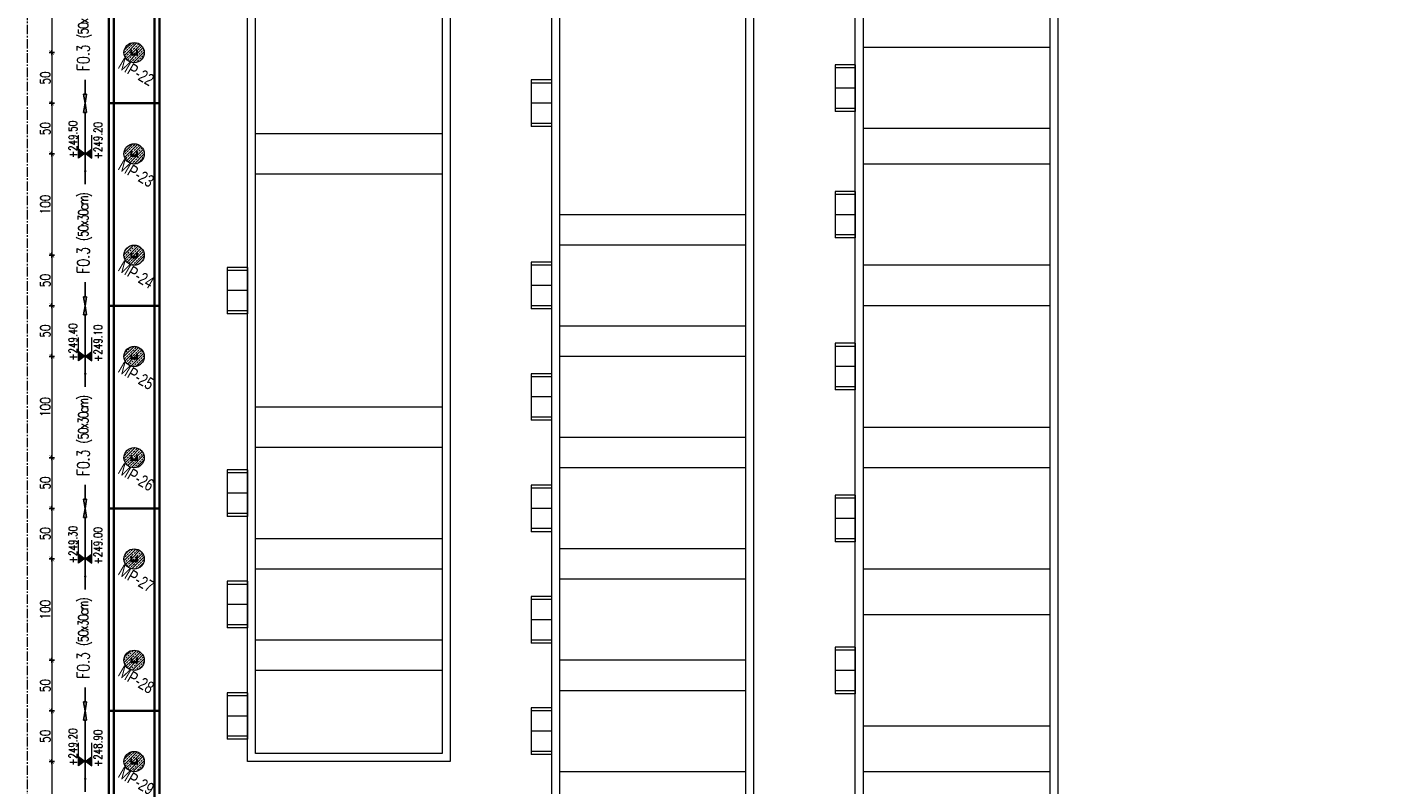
# Model space of a CAD drawing. Header units: millimetres. Extents: x -8 to 14965326, y -810 to 11054951.
# Tile 9 of 72: x 7503717 to 7505072, y 5555699 to 5556447. Entities that reach past the tile are written whole.
import ezdxf

# ---------------------------------------------------------------- set-up
doc = ezdxf.new("R2010")
doc.units = ezdxf.units.MM
doc.header["$LTSCALE"] = 0.5
doc.header["$MEASUREMENT"] = 0
doc.linetypes.add('CENTER2', pattern=[1.125, 0.75, -0.125, 0.125, -0.125])
doc.linetypes.add('HIDDEN', pattern=[9.525, 6.35, -3.175])
doc.layers.get('0').update_dxf_attribs({"linetype": 'CONTINUOUS', "lineweight": 13})
doc.layers.get('Defpoints').update_dxf_attribs({"linetype": 'CONTINUOUS'})
for name, color, linetype, lineweight in [('_K_pozycje', 1, 'CONTINUOUS', 5), ('JG numery', 171, 'HIDDEN', 20), ('K_Fundamenty - przekrój', 40, 'CONTINUOUS', 35), ('K_Kreskowanie', 253, 'CONTINUOUS', 5), ('K_Opis', 7, 'CONTINUOUS', 9), ('K_Ściany - przekrój', 7, 'CONTINUOUS', 35), ('tkd_obszary_wykazu', 14, 'CENTER2', 9), ('tkd_stal_przekrój', 80, 'CONTINUOUS', 30), ('tkd_wym', 1, 'CONTINUOUS', 5)]:
    doc.layers.add(name, color=color, linetype=linetype, lineweight=lineweight)
doc.styles.add('___K_OPIS_ROMAND', font='romand.shx', dxfattribs={"width": 0.75})
doc.styles.add('___K_OPIS_SIMPLEX', font='simplex.shx', dxfattribs={"width": 0.75})
doc.styles.add('Arial', font='arial.ttf')
doc.styles.add('tkd_txt0', font='simplex.shx', dxfattribs={"width": 0.75})
doc.dimstyles.new('opisy_wieńce', dxfattribs={"dimscale": 0.6, "dimtxt": 20, "dimasz": 25, "dimexe": 10, "dimexo": 50, "dimgap": 10, "dimtad": 0, "dimdec": 1, "dimrnd": 0.05, "dimzin": 9, "dimdsep": 46, "dimtxsty": '___K_OPIS_ROMAND', "dimblk1": 'CLOSEDBLANK', "dimblk2": 'CLOSEDBLANK', "dimsah": 1, "dimcen": 0, "dimdle": 10, "dimse1": 1, "dimse2": 1, "dimclrd": 1, "dimclre": 256, "dimclrt": 50, "dimazin": 2, "dimtm": 1e-09, "dimtfac": 1, "dimtdec": 1, "dimtmove": 2, "dimatfit": 3, "dimfxl": 1, "dimtolj": 1, "dimtzin": 0, "dimarcsym": 0})
doc.dimstyles.new('tkd_1-50cm[cm]', dxfattribs={"dimtxt": 10, "dimasz": 2.5, "dimexe": 0, "dimexo": 10, "dimgap": 1.5, "dimtad": 1, "dimdec": 1, "dimrnd": 0.5, "dimdsep": 46, "dimtxsty": 'tkd_txt0', "dimblk": 'tkd_dim_arrow', "dimcen": 0, "dimclrd": 1, "dimclre": 256, "dimclrt": 7, "dimaunit": 1, "dimadec": 0, "dimazin": 0, "dimtfac": 0.009091, "dimtdec": 1, "dimtix": 1, "dimtmove": 1, "dimatfit": 3, "dimldrblk": 'DOTSMALL', "dimfxl": 1, "dimfxlon": 1, "dimtvp": 0.02, "dimtolj": 1, "dimtzin": 9, "dimlwd": -1, "dimarcsym": 0})

# ---------------------------------------------------------------- blocks, each defined once
blk = doc.blocks.new('A$Cdc6a9087')
for p, q in [((-23, -20), (-23, 0)), ((-23, 0), (23, 0)), ((23, -20), (23, 0)), ((-23, -20), (23, -20))]:
    blk.add_line(p, q)
at = {"lineweight": 13}
for p, q in [((-20, -20), (-20, 0)), ((0, -20), (0, 0)), ((20, -20), (20, 0))]:
    blk.add_line(p, q, dxfattribs=at)
blk = doc.blocks.new('pal')
at = {"layer": 'K_Kreskowanie'}
h = blk.add_hatch(dxfattribs=at)
h.set_pattern_fill('ANSI33', color=256, scale=15)
edge = h.paths.add_edge_path()
edge.add_arc((9474.9, -17485.8), 10, 0, 360)
h.paths.add_polyline_path([(9477.6, -17483.8), (9477.9, -17483.8), (9477.9, -17487.8), (9471.9, -17487.8), (9471.9, -17483.8), (9472.2, -17483.8), (9472.2, -17487.5), (9477.6, -17487.5)], flags=16)
at = {"layer": 'K_Opis'}
blk.add_circle((9474.9, -17485.8), 10, dxfattribs=at)
at = {"layer": 'tkd_stal_przekrój'}
blk.add_lwpolyline([(9471.9, -17483.8), (9471.9, -17487.8), (9477.9, -17487.8), (9477.9, -17483.8), (9477.6, -17483.8), (9477.6, -17487.5), (9472.2, -17487.5), (9472.2, -17483.8)], close=True, dxfattribs=at)
blk = doc.blocks.new('tkd_dim_arrow')
for p, q in [((-1, 0), (1, 0)), ((0, -1), (0, 1))]:
    blk.add_line(p, q)
at = {"const_width": 0.2}
blk.add_lwpolyline([(-0.9, -0.9), (0.9, 0.9)], dxfattribs=at)
blk = doc.blocks.new('*D112')
at = {"layer": 'Defpoints', "color": 0, "transparency": 16777216}
for p in [(7503822.1, 5556522.1), (7503740.9, 5556422.1), (7503822.1, 5556422.1)]:
    blk.add_point(p, dxfattribs=at)
at = {"layer": 'tkd_wym', "lineweight": -2, "transparency": 16777216}
for p, q in [((7503741.9, 5556522.1), (7503740.9, 5556522.1)), ((7503741.9, 5556422.1), (7503740.9, 5556422.1))]:
    blk.add_line(p, q, dxfattribs=at)
at = {"layer": 'tkd_wym', "color": 1, "transparency": 16777216}
blk.add_line((7503740.9, 5556519.6), (7503740.9, 5556424.6), dxfattribs=at)
at = {"layer": 'tkd_wym', "color": 1, "transparency": 16777216, "xscale": 2.5, "yscale": 2.5, "zscale": 2.5}
for p, rotation in [((7503740.9, 5556522.1), 90), ((7503740.9, 5556422.1), 270)]:
    blk.add_blockref('tkd_dim_arrow', p, dxfattribs=dict(at, rotation=rotation))
at = {"layer": 'tkd_wym', "color": 7, "transparency": 16777216, "insert": (7503734.4, 5556472.1), "char_height": 10, "attachment_point": 5, "rotation": 90, "style": 'tkd_txt0'}
blk.add_mtext('\\A1;100', dxfattribs=at)
blk = doc.blocks.new('_DotSmall')
blk = doc.blocks.new('*D113')
at = {"layer": 'Defpoints', "color": 0, "transparency": 16777216}
for p in [(7503822.1, 5556422.1), (7503740.9, 5556372.1), (7503802.1, 5556372.1)]:
    blk.add_point(p, dxfattribs=at)
at = {"layer": 'tkd_wym', "lineweight": -2, "transparency": 16777216}
for p, q in [((7503741.9, 5556422.1), (7503740.9, 5556422.1)), ((7503741.9, 5556372.1), (7503740.9, 5556372.1))]:
    blk.add_line(p, q, dxfattribs=at)
at = {"layer": 'tkd_wym', "color": 1, "transparency": 16777216}
blk.add_line((7503740.9, 5556419.6), (7503740.9, 5556374.6), dxfattribs=at)
at = {"layer": 'tkd_wym', "color": 1, "transparency": 16777216, "xscale": 2.5, "yscale": 2.5, "zscale": 2.5}
for p, rotation in [((7503740.9, 5556422.1), 90), ((7503740.9, 5556372.1), 270)]:
    blk.add_blockref('tkd_dim_arrow', p, dxfattribs=dict(at, rotation=rotation))
at = {"layer": 'tkd_wym', "color": 7, "transparency": 16777216, "insert": (7503734.4, 5556397.1), "char_height": 10, "attachment_point": 5, "rotation": 90, "style": 'tkd_txt0'}
blk.add_mtext('\\A1;50', dxfattribs=at)
blk = doc.blocks.new('*D114')
at = {"layer": 'Defpoints', "color": 0, "transparency": 16777216}
for p in [(7503802.1, 5556372.1), (7503740.9, 5556322.1), (7503822.1, 5556322.1)]:
    blk.add_point(p, dxfattribs=at)
at = {"layer": 'tkd_wym', "lineweight": -2, "transparency": 16777216}
for p, q in [((7503741.9, 5556372.1), (7503740.9, 5556372.1)), ((7503741.9, 5556322.1), (7503740.9, 5556322.1))]:
    blk.add_line(p, q, dxfattribs=at)
at = {"layer": 'tkd_wym', "color": 1, "transparency": 16777216}
blk.add_line((7503740.9, 5556369.6), (7503740.9, 5556324.6), dxfattribs=at)
at = {"layer": 'tkd_wym', "color": 1, "transparency": 16777216, "xscale": 2.5, "yscale": 2.5, "zscale": 2.5}
for p, rotation in [((7503740.9, 5556372.1), 90), ((7503740.9, 5556322.1), 270)]:
    blk.add_blockref('tkd_dim_arrow', p, dxfattribs=dict(at, rotation=rotation))
at = {"layer": 'tkd_wym', "color": 7, "transparency": 16777216, "insert": (7503734.4, 5556347.1), "char_height": 10, "attachment_point": 5, "rotation": 90, "style": 'tkd_txt0'}
blk.add_mtext('\\A1;50', dxfattribs=at)
blk = doc.blocks.new('*D115')
at = {"layer": 'Defpoints', "color": 0, "transparency": 16777216}
for p in [(7503822.1, 5556322.1), (7503740.9, 5556222.1), (7503822.1, 5556222.1)]:
    blk.add_point(p, dxfattribs=at)
at = {"layer": 'tkd_wym', "lineweight": -2, "transparency": 16777216}
for p, q in [((7503741.9, 5556322.1), (7503740.9, 5556322.1)), ((7503741.9, 5556222.1), (7503740.9, 5556222.1))]:
    blk.add_line(p, q, dxfattribs=at)
at = {"layer": 'tkd_wym', "color": 1, "transparency": 16777216}
blk.add_line((7503740.9, 5556319.6), (7503740.9, 5556224.6), dxfattribs=at)
at = {"layer": 'tkd_wym', "color": 1, "transparency": 16777216, "xscale": 2.5, "yscale": 2.5, "zscale": 2.5}
for p, rotation in [((7503740.9, 5556322.1), 90), ((7503740.9, 5556222.1), 270)]:
    blk.add_blockref('tkd_dim_arrow', p, dxfattribs=dict(at, rotation=rotation))
at = {"layer": 'tkd_wym', "color": 7, "transparency": 16777216, "insert": (7503734.4, 5556272.1), "char_height": 10, "attachment_point": 5, "rotation": 90, "style": 'tkd_txt0'}
blk.add_mtext('\\A1;100', dxfattribs=at)
blk = doc.blocks.new('*D116')
at = {"layer": 'Defpoints', "color": 0, "transparency": 16777216}
for p in [(7503822.1, 5556222.1), (7503740.9, 5556172.1), (7503802.1, 5556172.1)]:
    blk.add_point(p, dxfattribs=at)
at = {"layer": 'tkd_wym', "lineweight": -2, "transparency": 16777216}
for p, q in [((7503741.9, 5556222.1), (7503740.9, 5556222.1)), ((7503741.9, 5556172.1), (7503740.9, 5556172.1))]:
    blk.add_line(p, q, dxfattribs=at)
at = {"layer": 'tkd_wym', "color": 1, "transparency": 16777216}
blk.add_line((7503740.9, 5556219.6), (7503740.9, 5556174.6), dxfattribs=at)
at = {"layer": 'tkd_wym', "color": 1, "transparency": 16777216, "xscale": 2.5, "yscale": 2.5, "zscale": 2.5}
for p, rotation in [((7503740.9, 5556222.1), 90), ((7503740.9, 5556172.1), 270)]:
    blk.add_blockref('tkd_dim_arrow', p, dxfattribs=dict(at, rotation=rotation))
at = {"layer": 'tkd_wym', "color": 7, "transparency": 16777216, "insert": (7503734.4, 5556197.1), "char_height": 10, "attachment_point": 5, "rotation": 90, "style": 'tkd_txt0'}
blk.add_mtext('\\A1;50', dxfattribs=at)
blk = doc.blocks.new('*D117')
at = {"layer": 'Defpoints', "color": 0, "transparency": 16777216}
for p in [(7503802.1, 5556172.1), (7503740.9, 5556122.1), (7503822.1, 5556122.1)]:
    blk.add_point(p, dxfattribs=at)
at = {"layer": 'tkd_wym', "lineweight": -2, "transparency": 16777216}
for p, q in [((7503741.9, 5556172.1), (7503740.9, 5556172.1)), ((7503741.9, 5556122.1), (7503740.9, 5556122.1))]:
    blk.add_line(p, q, dxfattribs=at)
at = {"layer": 'tkd_wym', "color": 1, "transparency": 16777216}
blk.add_line((7503740.9, 5556169.6), (7503740.9, 5556124.6), dxfattribs=at)
at = {"layer": 'tkd_wym', "color": 1, "transparency": 16777216, "xscale": 2.5, "yscale": 2.5, "zscale": 2.5}
for p, rotation in [((7503740.9, 5556172.1), 90), ((7503740.9, 5556122.1), 270)]:
    blk.add_blockref('tkd_dim_arrow', p, dxfattribs=dict(at, rotation=rotation))
at = {"layer": 'tkd_wym', "color": 7, "transparency": 16777216, "insert": (7503734.4, 5556147.1), "char_height": 10, "attachment_point": 5, "rotation": 90, "style": 'tkd_txt0'}
blk.add_mtext('\\A1;50', dxfattribs=at)
blk = doc.blocks.new('*D118')
at = {"layer": 'Defpoints', "color": 0, "transparency": 16777216}
for p in [(7503822.1, 5556122.1), (7503740.9, 5556022.1), (7503822.1, 5556022.1)]:
    blk.add_point(p, dxfattribs=at)
at = {"layer": 'tkd_wym', "lineweight": -2, "transparency": 16777216}
for p, q in [((7503741.9, 5556122.1), (7503740.9, 5556122.1)), ((7503741.9, 5556022.1), (7503740.9, 5556022.1))]:
    blk.add_line(p, q, dxfattribs=at)
at = {"layer": 'tkd_wym', "color": 1, "transparency": 16777216}
blk.add_line((7503740.9, 5556119.6), (7503740.9, 5556024.6), dxfattribs=at)
at = {"layer": 'tkd_wym', "color": 1, "transparency": 16777216, "xscale": 2.5, "yscale": 2.5, "zscale": 2.5}
for p, rotation in [((7503740.9, 5556122.1), 90), ((7503740.9, 5556022.1), 270)]:
    blk.add_blockref('tkd_dim_arrow', p, dxfattribs=dict(at, rotation=rotation))
at = {"layer": 'tkd_wym', "color": 7, "transparency": 16777216, "insert": (7503734.4, 5556072.1), "char_height": 10, "attachment_point": 5, "rotation": 90, "style": 'tkd_txt0'}
blk.add_mtext('\\A1;100', dxfattribs=at)
blk = doc.blocks.new('*D119')
at = {"layer": 'Defpoints', "color": 0, "transparency": 16777216}
for p in [(7503822.1, 5556022.1), (7503740.9, 5555972.1), (7503802.1, 5555972.1)]:
    blk.add_point(p, dxfattribs=at)
at = {"layer": 'tkd_wym', "lineweight": -2, "transparency": 16777216}
for p, q in [((7503741.9, 5556022.1), (7503740.9, 5556022.1)), ((7503741.9, 5555972.1), (7503740.9, 5555972.1))]:
    blk.add_line(p, q, dxfattribs=at)
at = {"layer": 'tkd_wym', "color": 1, "transparency": 16777216}
blk.add_line((7503740.9, 5556019.6), (7503740.9, 5555974.6), dxfattribs=at)
at = {"layer": 'tkd_wym', "color": 1, "transparency": 16777216, "xscale": 2.5, "yscale": 2.5, "zscale": 2.5}
for p, rotation in [((7503740.9, 5556022.1), 90), ((7503740.9, 5555972.1), 270)]:
    blk.add_blockref('tkd_dim_arrow', p, dxfattribs=dict(at, rotation=rotation))
at = {"layer": 'tkd_wym', "color": 7, "transparency": 16777216, "insert": (7503734.4, 5555997.1), "char_height": 10, "attachment_point": 5, "rotation": 90, "style": 'tkd_txt0'}
blk.add_mtext('\\A1;50', dxfattribs=at)
blk = doc.blocks.new('*D120')
at = {"layer": 'Defpoints', "color": 0, "transparency": 16777216}
for p in [(7503802.1, 5555972.1), (7503740.9, 5555922.1), (7503822.1, 5555922.1)]:
    blk.add_point(p, dxfattribs=at)
at = {"layer": 'tkd_wym', "lineweight": -2, "transparency": 16777216}
for p, q in [((7503741.9, 5555972.1), (7503740.9, 5555972.1)), ((7503741.9, 5555922.1), (7503740.9, 5555922.1))]:
    blk.add_line(p, q, dxfattribs=at)
at = {"layer": 'tkd_wym', "color": 1, "transparency": 16777216}
blk.add_line((7503740.9, 5555969.6), (7503740.9, 5555924.6), dxfattribs=at)
at = {"layer": 'tkd_wym', "color": 1, "transparency": 16777216, "xscale": 2.5, "yscale": 2.5, "zscale": 2.5}
for p, rotation in [((7503740.9, 5555972.1), 90), ((7503740.9, 5555922.1), 270)]:
    blk.add_blockref('tkd_dim_arrow', p, dxfattribs=dict(at, rotation=rotation))
at = {"layer": 'tkd_wym', "color": 7, "transparency": 16777216, "insert": (7503734.4, 5555947.1), "char_height": 10, "attachment_point": 5, "rotation": 90, "style": 'tkd_txt0'}
blk.add_mtext('\\A1;50', dxfattribs=at)
blk = doc.blocks.new('*D129')
at = {"layer": 'Defpoints', "color": 0, "transparency": 16777216}
for p in [(7503822.1, 5555922.1), (7503740.9, 5555822.1), (7503822.1, 5555822.1)]:
    blk.add_point(p, dxfattribs=at)
at = {"layer": 'tkd_wym', "lineweight": -2, "transparency": 16777216}
for p, q in [((7503741.9, 5555922.1), (7503740.9, 5555922.1)), ((7503741.9, 5555822.1), (7503740.9, 5555822.1))]:
    blk.add_line(p, q, dxfattribs=at)
at = {"layer": 'tkd_wym', "color": 1, "transparency": 16777216}
blk.add_line((7503740.9, 5555919.6), (7503740.9, 5555824.6), dxfattribs=at)
at = {"layer": 'tkd_wym', "color": 1, "transparency": 16777216, "xscale": 2.5, "yscale": 2.5, "zscale": 2.5}
for p, rotation in [((7503740.9, 5555922.1), 90), ((7503740.9, 5555822.1), 270)]:
    blk.add_blockref('tkd_dim_arrow', p, dxfattribs=dict(at, rotation=rotation))
at = {"layer": 'tkd_wym', "color": 7, "transparency": 16777216, "insert": (7503734.4, 5555872.1), "char_height": 10, "attachment_point": 5, "rotation": 90, "style": 'tkd_txt0'}
blk.add_mtext('\\A1;100', dxfattribs=at)
blk = doc.blocks.new('*D130')
at = {"layer": 'Defpoints', "color": 0, "transparency": 16777216}
for p in [(7503822.1, 5555822.1), (7503740.9, 5555772.1), (7503802.1, 5555772.1)]:
    blk.add_point(p, dxfattribs=at)
at = {"layer": 'tkd_wym', "lineweight": -2, "transparency": 16777216}
for p, q in [((7503741.9, 5555822.1), (7503740.9, 5555822.1)), ((7503741.9, 5555772.1), (7503740.9, 5555772.1))]:
    blk.add_line(p, q, dxfattribs=at)
at = {"layer": 'tkd_wym', "color": 1, "transparency": 16777216}
blk.add_line((7503740.9, 5555819.6), (7503740.9, 5555774.6), dxfattribs=at)
at = {"layer": 'tkd_wym', "color": 1, "transparency": 16777216, "xscale": 2.5, "yscale": 2.5, "zscale": 2.5}
for p, rotation in [((7503740.9, 5555822.1), 90), ((7503740.9, 5555772.1), 270)]:
    blk.add_blockref('tkd_dim_arrow', p, dxfattribs=dict(at, rotation=rotation))
at = {"layer": 'tkd_wym', "color": 7, "transparency": 16777216, "insert": (7503734.4, 5555797.1), "char_height": 10, "attachment_point": 5, "rotation": 90, "style": 'tkd_txt0'}
blk.add_mtext('\\A1;50', dxfattribs=at)
blk = doc.blocks.new('*D131')
at = {"layer": 'Defpoints', "color": 0, "transparency": 16777216}
for p in [(7503802.1, 5555772.1), (7503740.9, 5555722.1), (7503822.1, 5555722.1)]:
    blk.add_point(p, dxfattribs=at)
at = {"layer": 'tkd_wym', "lineweight": -2, "transparency": 16777216}
for p, q in [((7503741.9, 5555772.1), (7503740.9, 5555772.1)), ((7503741.9, 5555722.1), (7503740.9, 5555722.1))]:
    blk.add_line(p, q, dxfattribs=at)
at = {"layer": 'tkd_wym', "color": 1, "transparency": 16777216}
blk.add_line((7503740.9, 5555769.6), (7503740.9, 5555724.6), dxfattribs=at)
at = {"layer": 'tkd_wym', "color": 1, "transparency": 16777216, "xscale": 2.5, "yscale": 2.5, "zscale": 2.5}
for p, rotation in [((7503740.9, 5555772.1), 90), ((7503740.9, 5555722.1), 270)]:
    blk.add_blockref('tkd_dim_arrow', p, dxfattribs=dict(at, rotation=rotation))
at = {"layer": 'tkd_wym', "color": 7, "transparency": 16777216, "insert": (7503734.4, 5555747.1), "char_height": 10, "attachment_point": 5, "rotation": 90, "style": 'tkd_txt0'}
blk.add_mtext('\\A1;50', dxfattribs=at)
blk = doc.blocks.new('*D132')
at = {"layer": 'Defpoints', "color": 0, "transparency": 16777216}
for p in [(7503822.1, 5555722.1), (7503740.9, 5555622.1), (7503822.1, 5555622.1)]:
    blk.add_point(p, dxfattribs=at)
at = {"layer": 'tkd_wym', "lineweight": -2, "transparency": 16777216}
for p, q in [((7503741.9, 5555722.1), (7503740.9, 5555722.1)), ((7503741.9, 5555622.1), (7503740.9, 5555622.1))]:
    blk.add_line(p, q, dxfattribs=at)
at = {"layer": 'tkd_wym', "color": 1, "transparency": 16777216}
blk.add_line((7503740.9, 5555719.6), (7503740.9, 5555624.6), dxfattribs=at)
at = {"layer": 'tkd_wym', "color": 1, "transparency": 16777216, "xscale": 2.5, "yscale": 2.5, "zscale": 2.5}
for p, rotation in [((7503740.9, 5555722.1), 90), ((7503740.9, 5555622.1), 270)]:
    blk.add_blockref('tkd_dim_arrow', p, dxfattribs=dict(at, rotation=rotation))
at = {"layer": 'tkd_wym', "color": 7, "transparency": 16777216, "insert": (7503734.4, 5555672.1), "char_height": 10, "attachment_point": 5, "rotation": 90, "style": 'tkd_txt0'}
blk.add_mtext('\\A1;100', dxfattribs=at)
blk = doc.blocks.new('_ClosedBlank')
at = {"color": 0, "linetype": 'ByBlock', "lineweight": -2}
for p, q in [((-1, 0.17), (0, 0)), ((-1, 0.17), (-1, -0.17)), ((0, 0), (-1, -0.17))]:
    blk.add_line(p, q, dxfattribs=at)
blk = doc.blocks.new('*D153')
at = {"layer": '_K_pozycje', "color": 1, "lineweight": -2, "transparency": 16777216}
for p, q in [((7503773.7, 5556563.1), (7503773.7, 5556492.1)), ((7503773.7, 5556381.1), (7503773.7, 5556395.3))]:
    blk.add_line(p, q, dxfattribs=at)
at = {"layer": 'Defpoints', "color": 0, "transparency": 16777216}
for p in [(7503797.1, 5556572.1), (7503773.7, 5556372.1), (7503797.1, 5556372.1)]:
    blk.add_point(p, dxfattribs=at)
at = {"layer": '_K_pozycje', "color": 1, "lineweight": -2, "transparency": 16777216, "xscale": 9, "yscale": 9, "zscale": 9}
for p, rotation in [((7503773.7, 5556572.1), 90), ((7503773.7, 5556372.1), 270)]:
    blk.add_blockref('_ClosedBlank', p, dxfattribs=dict(at, rotation=rotation))
at = {"layer": '_K_pozycje', "color": 50, "transparency": 16777216, "insert": (7503773.6, 5556443.7), "char_height": 12, "attachment_point": 5, "rotation": 90, "style": '___K_OPIS_ROMAND'}
blk.add_mtext('\\A1;F0.3 {\\Fsimplex|c238;\\H0.83333x;\\T0.8;\\C242;(50x30cm)}', dxfattribs=at)
blk = doc.blocks.new('*D154')
at = {"layer": '_K_pozycje', "color": 1, "lineweight": -2, "transparency": 16777216}
for p, q in [((7503773.7, 5556363.1), (7503773.7, 5556292.1)), ((7503773.7, 5556181.1), (7503773.7, 5556195.3))]:
    blk.add_line(p, q, dxfattribs=at)
at = {"layer": 'Defpoints', "color": 0, "transparency": 16777216}
for p in [(7503797.1, 5556372.1), (7503773.7, 5556172.1), (7503797.1, 5556172.1)]:
    blk.add_point(p, dxfattribs=at)
at = {"layer": '_K_pozycje', "color": 1, "lineweight": -2, "transparency": 16777216, "xscale": 9, "yscale": 9, "zscale": 9}
for p, rotation in [((7503773.7, 5556372.1), 90), ((7503773.7, 5556172.1), 270)]:
    blk.add_blockref('_ClosedBlank', p, dxfattribs=dict(at, rotation=rotation))
at = {"layer": '_K_pozycje', "color": 50, "transparency": 16777216, "insert": (7503773.6, 5556243.7), "char_height": 12, "attachment_point": 5, "rotation": 90, "style": '___K_OPIS_ROMAND'}
blk.add_mtext('\\A1;F0.3 {\\Fsimplex|c238;\\H0.83333x;\\T0.8;\\C242;(50x30cm)}', dxfattribs=at)
blk = doc.blocks.new('*U39')
at = {"layer": 'K_Opis'}
h = blk.add_hatch(color=1, dxfattribs=at)
edge = h.paths.add_edge_path()
edge.add_arc((0, 0), 0.036, 0, 360, ccw=False)
at = {"layer": 'K_Opis', "color": 1}
blk.add_line((0, -0.511), (0, 0), dxfattribs=at)
at = {"layer": 'K_Opis'}
for points in [[(-0.188, -0.511), (0, -0.511), (-0.188, -0.369), (-0.188, -0.511)], [(0.188, -0.511), (0, -0.511), (0.188, -0.369), (0.188, -0.511)], [(-0.188, -0.511), (-0.188, -1.022)], [(0.188, -0.511), (0.188, -1.022)]]:
    blk.add_lwpolyline(points, dxfattribs=at)
for points in [[(-0.188, -0.369), (-0.188, -0.511), (0, -0.511)], [(0.188, -0.369), (0.188, -0.511), (0, -0.511)], [(-0.188, -0.652), (-0.188, -0.511), (0, -0.511)], [(0.188, -0.652), (0.188, -0.511), (0, -0.511)]]:
    blk.add_solid(points, dxfattribs=at)
at = {"layer": 'K_Opis', "style": '___K_OPIS_SIMPLEX', "width": 0.75, "flags": 8}
for tag, p in [('dół', (0.48, -0.777)), ('góra', (-0.227, -0.923))]:
    blk.add_attdef(tag, p, '', height=0.24, rotation=90, dxfattribs=at)
blk = doc.blocks.new('*D155')
at = {"layer": '_K_pozycje', "color": 1, "lineweight": -2, "transparency": 16777216}
for p, q in [((7503773.7, 5556163.1), (7503773.7, 5556092.1)), ((7503773.7, 5555981.1), (7503773.7, 5555995.3))]:
    blk.add_line(p, q, dxfattribs=at)
at = {"layer": 'Defpoints', "color": 0, "transparency": 16777216}
for p in [(7503797.1, 5556172.1), (7503773.7, 5555972.1), (7503797.1, 5555972.1)]:
    blk.add_point(p, dxfattribs=at)
at = {"layer": '_K_pozycje', "color": 1, "lineweight": -2, "transparency": 16777216, "xscale": 9, "yscale": 9, "zscale": 9}
for p, rotation in [((7503773.7, 5556172.1), 90), ((7503773.7, 5555972.1), 270)]:
    blk.add_blockref('_ClosedBlank', p, dxfattribs=dict(at, rotation=rotation))
at = {"layer": '_K_pozycje', "color": 50, "transparency": 16777216, "insert": (7503773.6, 5556043.7), "char_height": 12, "attachment_point": 5, "rotation": 90, "style": '___K_OPIS_ROMAND'}
blk.add_mtext('\\A1;F0.3 {\\Fsimplex|c238;\\H0.83333x;\\T0.8;\\C242;(50x30cm)}', dxfattribs=at)
blk = doc.blocks.new('*D139')
at = {"layer": '_K_pozycje', "color": 1, "lineweight": -2, "transparency": 16777216}
for p, q in [((7503773.7, 5555963.1), (7503773.7, 5555892.1)), ((7503773.7, 5555781.1), (7503773.7, 5555795.3))]:
    blk.add_line(p, q, dxfattribs=at)
at = {"layer": 'Defpoints', "color": 0, "transparency": 16777216}
for p in [(7503797.1, 5555972.1), (7503773.7, 5555772.1), (7503797.1, 5555772.1)]:
    blk.add_point(p, dxfattribs=at)
at = {"layer": '_K_pozycje', "color": 1, "lineweight": -2, "transparency": 16777216, "xscale": 9, "yscale": 9, "zscale": 9}
for p, rotation in [((7503773.7, 5555972.1), 90), ((7503773.7, 5555772.1), 270)]:
    blk.add_blockref('_ClosedBlank', p, dxfattribs=dict(at, rotation=rotation))
at = {"layer": '_K_pozycje', "color": 50, "transparency": 16777216, "insert": (7503773.6, 5555843.7), "char_height": 12, "attachment_point": 5, "rotation": 90, "style": '___K_OPIS_ROMAND'}
blk.add_mtext('\\A1;F0.3 {\\Fsimplex|c238;\\H0.83333x;\\T0.8;\\C242;(50x30cm)}', dxfattribs=at)
blk = doc.blocks.new('*D140')
at = {"layer": '_K_pozycje', "color": 1, "lineweight": -2, "transparency": 16777216}
for p, q in [((7503773.7, 5555763.1), (7503773.7, 5555692.1)), ((7503773.7, 5555581.1), (7503773.7, 5555595.3))]:
    blk.add_line(p, q, dxfattribs=at)
at = {"layer": 'Defpoints', "color": 0, "transparency": 16777216}
for p in [(7503797.1, 5555772.1), (7503773.7, 5555572.1), (7503797.1, 5555572.1)]:
    blk.add_point(p, dxfattribs=at)
at = {"layer": '_K_pozycje', "color": 1, "lineweight": -2, "transparency": 16777216, "xscale": 9, "yscale": 9, "zscale": 9}
for p, rotation in [((7503773.7, 5555772.1), 90), ((7503773.7, 5555572.1), 270)]:
    blk.add_blockref('_ClosedBlank', p, dxfattribs=dict(at, rotation=rotation))
at = {"layer": '_K_pozycje', "color": 50, "transparency": 16777216, "insert": (7503773.6, 5555643.7), "char_height": 12, "attachment_point": 5, "rotation": 90, "style": '___K_OPIS_ROMAND'}
blk.add_mtext('\\A1;F0.3 {\\Fsimplex|c238;\\H0.83333x;\\T0.8;\\C242;(50x30cm)}', dxfattribs=at)

msp = doc.modelspace()

# ---------------------------------------------------------------- linework, layer by layer
at = {"layer": 'K_Fundamenty - przekrój'}
for p, q in [((7503797.1116, 5555227.6632), (7503797.1116, 5558577.0558)), ((7503847.1116, 5555264.0009), (7503847.1116, 5558517.0557))]:
    msp.add_line(p, q, dxfattribs=at)
at = {"layer": 'K_Fundamenty - przekrój', "linetype": 'Continuous', "ltscale": 2.5}
for p, q in [((7503847.1116, 5556372.0558), (7503797.1116, 5556372.0558)), ((7503847.1116, 5556172.0558), (7503797.1116, 5556172.0558)), ((7503847.1116, 5555972.0558), (7503797.1116, 5555972.0558)), ((7503847.1116, 5555772.0558), (7503797.1116, 5555772.0558))]:
    msp.add_line(p, q, dxfattribs=at)
at = {"layer": 'K_Kreskowanie', "color": 253}
for p, q in [((7504726.1116, 5556427.0558), (7504542.1116, 5556427.0558)), ((7504726.1116, 5556347.0558), (7504542.1116, 5556347.0558)), ((7504126.1116, 5556342.0558), (7503942.1116, 5556342.0558)), ((7504726.1116, 5556312.0558), (7504542.1116, 5556312.0558)), ((7504126.1116, 5556302.0558), (7503942.1116, 5556302.0558)), ((7504426.1116, 5556262.0558), (7504242.1116, 5556262.0558)), ((7504426.1116, 5556232.0558), (7504242.1116, 5556232.0558)), ((7504726.1116, 5556212.0558), (7504542.1116, 5556212.0558)), ((7504726.1116, 5556172.0558), (7504542.1116, 5556172.0558)), ((7504426.1116, 5556152.0558), (7504242.1116, 5556152.0558)), ((7504426.1116, 5556122.0558), (7504242.1116, 5556122.0558)), ((7504126.1116, 5556072.0558), (7503942.1116, 5556072.0558)), ((7504726.1116, 5556052.0558), (7504542.1116, 5556052.0558)), ((7504426.1116, 5556042.0558), (7504242.1116, 5556042.0558)), ((7504126.1116, 5556032.0558), (7503942.1116, 5556032.0558)), ((7504426.1116, 5556012.0558), (7504242.1116, 5556012.0558)), ((7504726.1116, 5556012.0558), (7504542.1116, 5556012.0558)), ((7504126.1116, 5555942.0558), (7503942.1116, 5555942.0558)), ((7504426.1116, 5555932.0558), (7504242.1116, 5555932.0558)), ((7504126.1116, 5555912.0558), (7503942.1116, 5555912.0558)), ((7504426.1116, 5555902.0558), (7504242.1116, 5555902.0558)), ((7504726.1116, 5555912.0558), (7504542.1116, 5555912.0558)), ((7504726.1116, 5555867.0558), (7504542.1116, 5555867.0558)), ((7504126.1116, 5555842.0558), (7503942.1116, 5555842.0558)), ((7504426.1116, 5555822.0558), (7504242.1116, 5555822.0558)), ((7504126.1116, 5555812.0558), (7503942.1116, 5555812.0558)), ((7504426.1116, 5555792.0558), (7504242.1116, 5555792.0558)), ((7504726.1116, 5555757.0558), (7504542.1116, 5555757.0558)), ((7504426.1116, 5555712.0558), (7504242.1116, 5555712.0558)), ((7504726.1116, 5555712.0558), (7504542.1116, 5555712.0558))]:
    msp.add_line(p, q, dxfattribs=at)
at = {"layer": 'K_Kreskowanie', "color": 253, "flags": 128}
for points in [[(7504134.1116, 5557182.0558), (7504134.1116, 5555722.0558), (7503934.1116, 5555722.0558), (7503934.1116, 5557182.0558)], [(7504126.1116, 5557174.0558), (7504126.1116, 5555730.0558), (7503942.1116, 5555730.0558), (7503942.1116, 5557174.0558)], [(7504434.1116, 5555382.0558), (7504434.1116, 5557182.0558), (7504234.1116, 5557182.0558), (7504234.1116, 5555382.0558)], [(7504426.1116, 5555390.0558), (7504426.1116, 5557174.0558), (7504242.1116, 5557174.0558), (7504242.1116, 5555390.0558)], [(7504726.1116, 5557174.0558), (7504726.1116, 5555320.0558), (7504542.1116, 5555320.0558), (7504542.1116, 5557174.0558)]]:
    msp.add_lwpolyline(points, close=True, dxfattribs=at)
msp.add_lwpolyline([(7504734.1116, 5557182.0558), (7504734.1116, 5555312.0558), (7504534.1116, 5555312.0558), (7504534.1116, 5557182.0558), (7504734.1116, 5557182.0558)], dxfattribs=at)
at = {"layer": 'K_Ściany - przekrój', "linetype": 'Continuous', "ltscale": 2.5}
for p, q in [((7503802.1116, 5555231.297), (7503802.1116, 5558572.0558)), ((7503842.1116, 5555260.3671), (7503842.1116, 5558572.0558))]:
    msp.add_line(p, q, dxfattribs=at)
at = {"layer": 'tkd_obszary_wykazu', "ltscale": 25}
msp.add_lwpolyline([(7503716.8376, 5559109.3854), (7506482.0527, 5559109.3854), (7506482.0527, 5554949.5308), (7503716.8376, 5554949.5308)], close=True, dxfattribs=at)

# ---------------------------------------------------------------- block references
ref = msp.add_blockref('*U39', (7503773.8778, 5556304.9282), dxfattribs=dict(xscale=-35, yscale=35, zscale=35, rotation=180.0000074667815))
ref.add_attrib('góra', '+249.50', (7503765.9211, 5556318.0337), dxfattribs={"layer": 'K_Opis', "height": 8.4, "rotation": 90.0000075, "style": '___K_OPIS_SIMPLEX', "width": 0.75, "flags": 8})
ref.add_attrib('dół', '+249.20', (7503790.6604, 5556316.8337), dxfattribs={"layer": 'K_Opis', "height": 8.4, "rotation": 90.0000075, "style": '___K_OPIS_SIMPLEX', "width": 0.75, "flags": 8})
ref = msp.add_blockref('*U39', (7503773.8778, 5556104.9282), dxfattribs=dict(xscale=-35, yscale=35, zscale=35, rotation=180.0000074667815))
ref.add_attrib('góra', '+249.40', (7503765.9211, 5556118.0337), dxfattribs={"layer": 'K_Opis', "height": 8.4, "rotation": 90.0000075, "style": '___K_OPIS_SIMPLEX', "width": 0.75, "flags": 8})
ref.add_attrib('dół', '+249.10', (7503790.6604, 5556116.8337), dxfattribs={"layer": 'K_Opis', "height": 8.4, "rotation": 90.0000075, "style": '___K_OPIS_SIMPLEX', "width": 0.75, "flags": 8})
ref = msp.add_blockref('*U39', (7503773.8778, 5555904.9282), dxfattribs=dict(xscale=-35, yscale=35, zscale=35, rotation=180.0000074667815))
ref.add_attrib('góra', '+249.30', (7503765.9211, 5555918.0337), dxfattribs={"layer": 'K_Opis', "height": 8.4, "rotation": 90.0000075, "style": '___K_OPIS_SIMPLEX', "width": 0.75, "flags": 8})
ref.add_attrib('dół', '+249.00', (7503790.6604, 5555916.8337), dxfattribs={"layer": 'K_Opis', "height": 8.4, "rotation": 90.0000075, "style": '___K_OPIS_SIMPLEX', "width": 0.75, "flags": 8})
ref = msp.add_blockref('*U39', (7503773.8778, 5555704.9282), dxfattribs=dict(xscale=-35, yscale=35, zscale=35, rotation=180.0000074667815))
ref.add_attrib('góra', '+249.20', (7503765.9211, 5555718.0337), dxfattribs={"layer": 'K_Opis', "height": 8.4, "rotation": 90.0000075, "style": '___K_OPIS_SIMPLEX', "width": 0.75, "flags": 8})
ref.add_attrib('dół', '+248.90', (7503790.6604, 5555716.8337), dxfattribs={"layer": 'K_Opis', "height": 8.4, "rotation": 90.0000075, "style": '___K_OPIS_SIMPLEX', "width": 0.75, "flags": 8})
at = {"layer": 'K_Kreskowanie', "color": 8, "xscale": -1, "rotation": 90}
for p in [(7504514.1116, 5556387.0558), (7504214.1116, 5556372.0558), (7504514.1116, 5556262.0558), (7504214.1116, 5556192.0558), (7503914.1116, 5556187.0558), (7504514.1116, 5556112.0558), (7504214.1116, 5556082.0558), (7503914.1116, 5555987.0558), (7504214.1116, 5555972.0558), (7504514.1116, 5555962.0558), (7503914.1116, 5555877.0558), (7504214.1116, 5555862.0558), (7504514.1116, 5555812.0558), (7503914.1116, 5555767.0558), (7504214.1116, 5555752.0558)]:
    msp.add_blockref('A$Cdc6a9087', p, dxfattribs=at)
at = {"layer": 'K_Opis'}
for p in [(7494347.2459, 5573907.8848), (7494347.2459, 5573807.8848), (7494347.2459, 5573707.8848), (7494347.2459, 5573607.8848), (7494347.2459, 5573507.8848), (7494347.2459, 5573407.8848), (7494347.2459, 5573307.8848), (7494347.2459, 5573207.8848)]:
    msp.add_blockref('pal', p, dxfattribs=at)

# ---------------------------------------------------------------- texts
at = {"layer": 'JG numery', "color": 1, "transparency": 33554687, "style": 'Arial', "width": 0.75}
for s, p in [('MP-22', (7503805.2687, 5556407.1414)), ('MP-23', (7503805.2687, 5556307.1414)), ('MP-24', (7503805.2687, 5556207.1414)), ('MP-25', (7503805.2687, 5556107.1414)), ('MP-26', (7503805.2687, 5556007.1414)), ('MP-27', (7503805.2687, 5555907.1414)), ('MP-28', (7503805.2687, 5555807.1414)), ('MP-29', (7503805.2687, 5555707.1414))]:
    msp.add_text(s, height=12, rotation=329.720633, dxfattribs=at).set_placement(p)

# ---------------------------------------------------------------- dimensions: what is measured, and where the dimension line sits
at = {"layer": '_K_pozycje'}
for base, p1, p2, picture, middle in [((7503773.651, 5556372.0558), (7503797.1116, 5556572.0558), (7503797.1116, 5556372.0558), '*D153', (7503773.5591, 5556443.7254)), ((7503773.651, 5556172.0558), (7503797.1116, 5556372.0558), (7503797.1116, 5556172.0558), '*D154', (7503773.5591, 5556243.7254)), ((7503773.651, 5555972.0558), (7503797.1116, 5556172.0558), (7503797.1116, 5555972.0558), '*D155', (7503773.5591, 5556043.7254)), ((7503773.651, 5555772.0558), (7503797.1116, 5555972.0558), (7503797.1116, 5555772.0558), '*D139', (7503773.5591, 5555843.7254)), ((7503773.651, 5555572.0558), (7503797.1116, 5555772.0558), (7503797.1116, 5555572.0558), '*D140', (7503773.5591, 5555643.7254))]:
    dim = msp.add_linear_dim(base=base, p1=p1, p2=p2, angle=270, text='F0.3 {\\Fsimplex|c238;\\H0.83333x;\\T0.8;\\C242;(50x30cm)}', dimstyle='opisy_wieńce', override={"dimasz": 15}, dxfattribs=at)
    dim.commit()
    dim.dimension.update_dxf_attribs({"geometry": picture, "text_midpoint": middle, "dimtype": 161})
at = {"layer": 'tkd_wym'}
for base, p1, p2, picture, middle in [((7503740.9163, 5556422.0558), (7503822.1116, 5556522.0558), (7503822.1116, 5556422.0558), '*D112', (7503734.4163, 5556472.0558)), ((7503740.9163, 5556372.0558), (7503822.1116, 5556422.0558), (7503802.1116, 5556372.0558), '*D113', (7503734.4163, 5556397.0558)), ((7503740.9163, 5556322.0558), (7503802.1116, 5556372.0558), (7503822.1116, 5556322.0558), '*D114', (7503734.4163, 5556347.0558)), ((7503740.9163, 5556222.0558), (7503822.1116, 5556322.0558), (7503822.1116, 5556222.0558), '*D115', (7503734.4163, 5556272.0558)), ((7503740.9163, 5556172.0558), (7503822.1116, 5556222.0558), (7503802.1116, 5556172.0558), '*D116', (7503734.4163, 5556197.0558)), ((7503740.9163, 5556122.0558), (7503802.1116, 5556172.0558), (7503822.1116, 5556122.0558), '*D117', (7503734.4163, 5556147.0558)), ((7503740.9163, 5556022.0558), (7503822.1116, 5556122.0558), (7503822.1116, 5556022.0558), '*D118', (7503734.4163, 5556072.0558)), ((7503740.9163, 5555972.0558), (7503822.1116, 5556022.0558), (7503802.1116, 5555972.0558), '*D119', (7503734.4163, 5555997.0558)), ((7503740.9163, 5555922.0558), (7503802.1116, 5555972.0558), (7503822.1116, 5555922.0558), '*D120', (7503734.4163, 5555947.0558)), ((7503740.9163, 5555822.0558), (7503822.1116, 5555922.0558), (7503822.1116, 5555822.0558), '*D129', (7503734.4163, 5555872.0558)), ((7503740.9163, 5555772.0558), (7503822.1116, 5555822.0558), (7503802.1116, 5555772.0558), '*D130', (7503734.4163, 5555797.0558)), ((7503740.9163, 5555722.0558), (7503802.1116, 5555772.0558), (7503822.1116, 5555722.0558), '*D131', (7503734.4163, 5555747.0558)), ((7503740.9163, 5555622.0558), (7503822.1116, 5555722.0558), (7503822.1116, 5555622.0558), '*D132', (7503734.4163, 5555672.0558))]:
    dim = msp.add_linear_dim(base=base, p1=p1, p2=p2, angle=90, dimstyle='tkd_1-50cm[cm]', dxfattribs=at)
    dim.commit()
    dim.dimension.update_dxf_attribs({"geometry": picture, "text_midpoint": middle})

doc.saveas('drawing.dxf')
